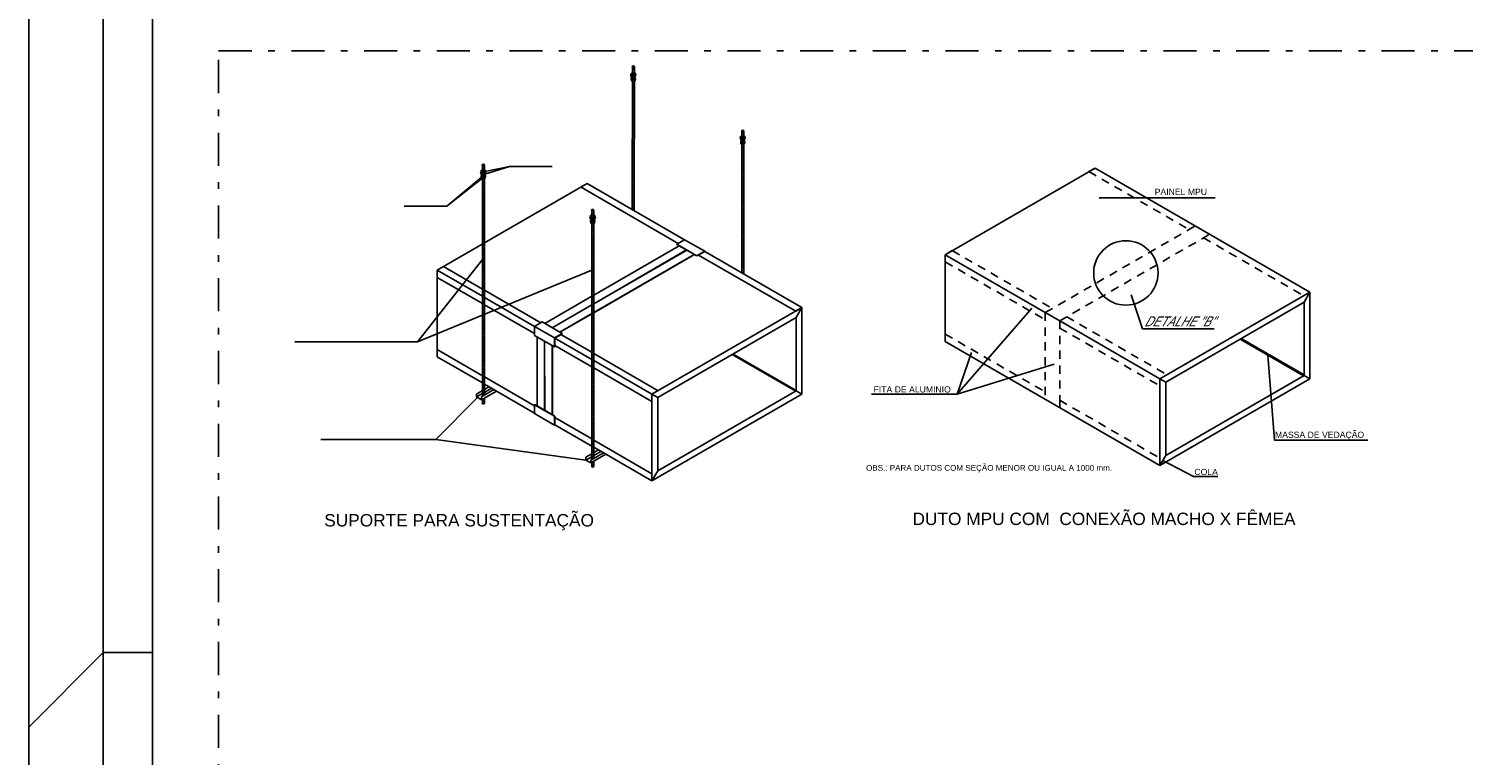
# Model space of a CAD drawing. Header units: inches. Extents: x -35 to 144, y -65 to -22.
# Tile 27 of 47: x 83 to 104, y -44 to -33. Entities that reach past the tile are written whole.
import ezdxf
from ezdxf.enums import TextEntityAlignment as Align

# ---------------------------------------------------------------- set-up
doc = ezdxf.new("R2010")
doc.units = ezdxf.units.IN
doc.header["$MEASUREMENT"] = 0
for name, pattern in [('ACAD_ISO02W100', [15, 12, -3]), ('CONTINUA', [0]), ('DASHDOT', [1, 0.5, -0.25, 0, -0.25]), ('HIDDEN2', [0.1875, 0.125, -0.0625])]:
    doc.linetypes.add(name, pattern=pattern)
for name, color, linetype in [('AR-DUTO INSUF. FLANGE', 153, 'Continuous'), ('CANTO ACABAMENTO', 7, 'Continuous'), ('COLA', 8, 'Continuous'), ('FITA ALUMINIO', 7, 'Continuous'), ('PERFIL', 7, 'Continuous'), ('Texto', 2, 'Continuous'), ('TEXTO03', 2, 'Continuous')]:
    doc.layers.add(name, color=color, linetype=linetype)
doc.layers.add('TEXTO-02', color=2, linetype='Continuous', lineweight=20)
doc.styles.add('ARIAL', font='arial.ttf')
doc.styles.add('ROMANS', font='arial.ttf', dxfattribs={"height": 0.18})

msp = doc.modelspace()

# ---------------------------------------------------------------- hatches: boundary and pattern name
for points in [[(100.888, -38.149), (100.873, -38.158), (101.833, -38.712), (101.84, -38.708), (101.84, -38.699)], [(93.201, -38.384), (93.185, -38.393), (94.146, -38.947), (94.153, -38.943), (94.153, -38.934)]]:
    msp.add_hatch(color=254).paths.add_polyline_path(points)

# ---------------------------------------------------------------- linework, layer by layer
at = {"color": 7, "linetype": 'Continuous'}
for p, q in [((82.538, -65.175), (82.538, -22.478)), ((83.663, -65.175), (83.663, -22.478)), ((82.538, -44.025), (83.663, -42.9)), ((84.413, -42.9), (83.663, -42.9))]:
    msp.add_line(p, q, dxfattribs=at)
at = {"color": 1}
msp.add_line((84.413, -64.425), (84.413, -23.228), dxfattribs=at)
at = {"color": 2}
for p, q in [((91.673, -36.201), (91.674, -34.059)), ((91.674, -34.058), (91.674, -34.042)), ((91.705, -34.059), (91.704, -36.218)), ((91.705, -34.058), (91.705, -34.042)), ((93.329, -35.03), (93.329, -35.015)), ((93.329, -37.156), (93.329, -35.03)), ((93.359, -35.018), (93.359, -37.174)), ((89.404, -39.025), (89.404, -35.531)), ((89.435, -35.531), (89.435, -39.007)), ((91.059, -39.981), (91.059, -36.217)), ((91.09, -36.228), (91.089, -36.212)), ((91.09, -36.228), (91.09, -39.963)), ((89.404, -39.118), (89.404, -39.069)), ((89.435, -39.051), (89.435, -39.124)), ((91.059, -40.074), (91.059, -40.024)), ((91.09, -40.006), (91.09, -40.079))]:
    msp.add_line(p, q, dxfattribs=at)
at = {"lineweight": -3}
for p, q in [((91.667, -34.217), (91.648, -34.158)), ((91.648, -34.226), (91.729, -34.226)), ((91.65, -34.142), (91.727, -34.142)), ((91.66, -34.173), (91.65, -34.142)), ((91.66, -34.173), (91.718, -34.173)), ((91.661, -34.254), (91.661, -34.233)), ((91.661, -34.233), (91.716, -34.233)), ((91.673, -34.261), (91.661, -34.254)), ((91.667, -34.217), (91.71, -34.217)), ((91.704, -34.261), (91.716, -34.254)), ((91.71, -34.217), (91.729, -34.158)), ((91.716, -34.233), (91.716, -34.254)), ((91.718, -34.173), (91.727, -34.142)), ((93.322, -35.169), (93.304, -35.111)), ((93.305, -35.095), (93.383, -35.095)), ((93.315, -35.126), (93.305, -35.095)), ((93.315, -35.126), (93.373, -35.126)), ((93.322, -35.169), (93.366, -35.169)), ((93.366, -35.169), (93.384, -35.111)), ((93.373, -35.126), (93.383, -35.095)), ((93.304, -35.179), (93.384, -35.179)), ((93.316, -35.206), (93.316, -35.185)), ((93.316, -35.185), (93.372, -35.185)), ((93.329, -35.213), (93.316, -35.206)), ((93.359, -35.213), (93.372, -35.206)), ((93.372, -35.185), (93.372, -35.206)), ((89.397, -35.686), (89.378, -35.627)), ((89.378, -35.696), (89.459, -35.696)), ((89.38, -35.611), (89.458, -35.611)), ((89.39, -35.643), (89.38, -35.611)), ((89.39, -35.643), (89.448, -35.643)), ((89.391, -35.723), (89.391, -35.702)), ((89.391, -35.702), (89.447, -35.702)), ((89.403, -35.73), (89.391, -35.723)), ((89.397, -35.686), (89.441, -35.686)), ((89.434, -35.73), (89.447, -35.723)), ((89.441, -35.686), (89.459, -35.627)), ((89.447, -35.702), (89.447, -35.723)), ((89.448, -35.643), (89.458, -35.611)), ((91.051, -36.367), (91.033, -36.308)), ((91.033, -36.377), (91.114, -36.377)), ((91.034, -36.292), (91.112, -36.292)), ((91.044, -36.323), (91.034, -36.292)), ((91.044, -36.323), (91.102, -36.323)), ((91.045, -36.404), (91.045, -36.383)), ((91.045, -36.383), (91.101, -36.383)), ((91.058, -36.411), (91.045, -36.404)), ((91.051, -36.367), (91.095, -36.367)), ((91.089, -36.411), (91.101, -36.404)), ((91.095, -36.367), (91.114, -36.308)), ((91.101, -36.383), (91.101, -36.404)), ((91.102, -36.323), (91.112, -36.292))]:
    msp.add_line(p, q, dxfattribs=at)
for p, q in [((100.493, -36.02), (98.741, -36.02)), ((99.397, -38.003), (99.222, -37.487)), ((90.193, -37.967), (90.496, -38.141)), ((100.479, -38.003), (99.397, -38.003)), ((101.833, -38.712), (100.873, -38.158)), ((101.84, -38.699), (100.888, -38.149)), ((94.146, -38.947), (93.185, -38.393)), ((94.153, -38.934), (93.201, -38.384)), ((101.84, -38.708), (101.833, -38.712)), ((101.84, -38.699), (101.84, -38.708)), ((89.315, -38.989), (89.404, -38.938)), ((89.315, -39.032), (89.404, -38.981)), ((89.315, -39.032), (89.315, -38.989)), ((89.391, -39.076), (89.315, -39.032)), ((89.58, -38.923), (89.391, -39.032)), ((89.391, -39.076), (89.618, -38.945)), ((89.391, -39.032), (89.391, -39.076)), ((89.435, -38.92), (89.504, -38.88)), ((89.435, -38.964), (89.542, -38.901)), ((94.153, -38.943), (94.146, -38.947)), ((94.153, -38.934), (94.153, -38.943)), ((90.97, -39.944), (91.059, -39.893)), ((90.97, -39.988), (91.059, -39.937)), ((90.97, -39.988), (90.97, -39.944)), ((91.235, -39.879), (91.046, -39.988)), ((91.046, -40.032), (91.273, -39.901)), ((91.09, -39.875), (91.16, -39.835)), ((91.09, -39.919), (91.197, -39.857)), ((91.046, -40.032), (90.97, -39.988)), ((91.046, -39.988), (91.046, -40.032))]:
    msp.add_line(p, q)
at = {"color": 8}
for p, q in [((96.592, -38.992), (97.722, -37.693)), ((96.592, -38.992), (96.806, -38.361)), ((101.392, -39.686), (101.293, -38.4)), ((96.592, -38.992), (98.058, -38.538)), ((95.291, -38.992), (96.592, -38.992)), ((102.805, -39.686), (101.392, -39.686)), ((100.167, -40.234), (99.702, -39.993)), ((100.537, -40.234), (100.167, -40.234))]:
    msp.add_line(p, q, dxfattribs=at)
at = {"color": 2, "linetype": 'DASHDOT'}
msp.add_lwpolyline([(116.266, -33.8), (116.266, -52.038), (85.413, -52.038), (85.413, -33.8)], close=True, dxfattribs=at)
msp.add_circle((99.143, -37.158), 0.487)
at = {"lineweight": -3}
for centre, radius, start, end in [((91.689, -34.41, 0), 0.188, 77.615, 102.385), ((91.649, -34.243, 0), 0.016, 318.7399, 41.2601), ((91.728, -34.243, 0), 0.016, 138.4954, 221.0157), ((93.344, -35.363, 0), 0.188, 77.615, 102.385), ((93.304, -35.196, 0), 0.016, 318.7399, 41.2601), ((93.384, -35.196, 0), 0.016, 138.4954, 221.0157), ((89.419, -35.88, 0), 0.188, 77.615, 102.385), ((89.379, -35.713, 0), 0.016, 318.7399, 41.2601), ((89.459, -35.713, 0), 0.016, 138.4954, 221.0157), ((91.073, -36.561, 0), 0.188, 77.615, 102.385), ((91.033, -36.393, 0), 0.016, 318.7399, 41.2601), ((91.113, -36.394, 0), 0.016, 138.4954, 221.0157)]:
    msp.add_arc(centre, radius, start, end, dxfattribs=at)
at = {"color": 2}
for centre in [(91.689, -34.042), (93.344, -35.015), (89.419, -35.531), (91.073, -36.212), (89.419, -39.124), (91.074, -40.079)]:
    msp.add_ellipse(centre, major_axis=(-0.0154, 0), ratio=1, dxfattribs=at)
for centre, major_axis, start_param, end_param in [((91.689, -33.064), (-0.994, 0), 1.555257, 1.586335), ((91.689, -30.802), (-3.257, 0), 7.849239, 7.858724), ((91.689, -33.084), (-1.055, 0), 1.556158, 1.585435), ((91.689, -30.822), (-3.318, 0), 7.849327, 7.858637), ((91.689, -33.084), (-1.086, 0), 1.55657, 1.585022), ((91.689, -30.822), (-3.348, 0), 7.849369, 7.858594), ((91.689, -33.084), (-1.116, 0), 1.55696, 1.584633), ((91.689, -30.822), (-3.379, 0), 7.849411, 7.858552), ((91.689, -33.084), (-1.147, 0), 1.557329, 1.584264), ((91.689, -30.822), (-3.409, 0), 7.849452, 7.858511), ((91.689, -33.084), (-1.177, 0), 1.557679, 1.583914), ((91.689, -30.822), (-3.44, 0), 7.849492, 7.858471), ((91.689, -33.084), (-1.208, 0), 1.558011, 1.583582), ((91.689, -30.822), (-3.471, 0), 7.849532, 7.858431), ((91.689, -30.802), (-3.287, 0), 7.849283, 7.85868), ((91.689, -30.822), (-3.501, 0), 7.849571, 7.858393), ((91.689, -30.822), (-3.532, 0), 7.849609, 7.858354), ((91.689, -30.822), (-3.562, 0), 7.849646, 7.858317), ((91.689, -30.822), (-3.593, 0), 7.849683, 7.85828), ((91.689, -30.822), (-3.623, 0), 7.84972, 7.858244), ((91.689, -31.587), (-2.89, 0), 7.848522, 7.859442), ((91.689, -31.584), (-2.92, 0), 7.848522, 7.859442), ((91.689, -31.584), (-2.951, 0), 7.848522, 7.859442), ((91.689, -31.584), (-2.981, 0), 7.848802, 7.859162), ((91.689, -31.584), (-3.012, 0), 7.848854, 7.859109), ((91.689, -31.584), (-3.042, 0), 7.848906, 7.859058), ((91.689, -31.584), (-3.073, 0), 7.848956, 7.859007), ((91.689, -31.584), (-3.104, 0), 7.849006, 7.858958), ((91.689, -31.584), (-3.134, 0), 7.849054, 7.858909), ((91.689, -31.584), (-3.165, 0), 7.849102, 7.858861), ((91.689, -31.584), (-3.195, 0), 7.849149, 7.858815), ((91.689, -31.584), (-3.226, 0), 7.849194, 7.858769), ((91.689, -31.584), (-3.257, 0), 7.849239, 7.858724), ((91.689, -31.584), (-3.287, 0), 7.849283, 7.85868), ((91.689, -31.584), (-3.318, 0), 7.849327, 7.858637), ((91.689, -31.584), (-3.348, 0), 7.849369, 7.858594), ((91.689, -31.584), (-3.379, 0), 7.849411, 7.858552), ((91.689, -31.584), (-3.409, 0), 7.849452, 7.858511), ((91.689, -31.584), (-3.44, 0), 7.849492, 7.858471), ((91.689, -31.584), (-3.471, 0), 7.849532, 7.858431), ((91.689, -31.584), (-3.501, 0), 7.849571, 7.858393), ((91.689, -31.584), (-3.532, 0), 7.849609, 7.858354), ((91.689, -31.584), (-3.562, 0), 7.849646, 7.858317), ((93.344, -34.036), (-0.994, 0), 1.555257, 1.586335), ((93.344, -34.036), (-1.024, 0), 1.555721, 1.585872), ((93.344, -34.036), (-1.055, 0), 1.556158, 1.585435), ((93.344, -34.036), (-1.086, 0), 1.55657, 1.585022), ((93.344, -34.036), (-1.116, 0), 1.55696, 1.584633), ((91.689, -31.584), (-3.593, 0), 7.849683, 7.85828), ((91.689, -31.584), (-3.623, 0), 7.84972, 7.858244), ((91.689, -32.348), (-2.89, 0), 7.848522, 7.859442), ((91.689, -32.348), (-2.92, 0), 7.848522, 7.859442), ((91.689, -32.348), (-2.951, 0), 7.848522, 7.859442), ((91.689, -32.348), (-2.981, 0), 7.848802, 7.859162), ((91.689, -32.348), (-3.012, 0), 7.848854, 7.859109), ((91.689, -32.348), (-3.042, 0), 7.848906, 7.859058), ((93.344, -34.036), (-1.147, 0), 1.557329, 1.584264), ((93.344, -34.036), (-1.177, 0), 1.557679, 1.583914), ((93.344, -34.036), (-1.208, 0), 1.558011, 1.583582), ((93.344, -34.036), (-1.238, 0), 1.558327, 1.583266), ((93.344, -34.036), (-1.269, 0), 1.558627, 1.582966), ((93.344, -34.036), (-1.3, 0), 1.558913, 1.582679), ((93.344, -34.036), (-1.33, 0), 1.559186, 1.582406), ((89.419, -34.553), (-1.024, 0), 1.555721, 1.585872), ((89.419, -34.553), (-1.055, 0), 1.556158, 1.585435), ((89.419, -34.218), (-1.33, 0), 1.559186, 1.582406), ((89.419, -34.218), (-1.361, 0), 1.559447, 1.582145), ((91.689, -32.348), (-3.073, 0), 7.848956, 7.859007), ((91.689, -32.348), (-3.104, 0), 7.849006, 7.858958), ((91.689, -32.348), (-3.134, 0), 7.849054, 7.858909), ((91.689, -32.348), (-3.165, 0), 7.849102, 7.858861), ((91.689, -32.348), (-3.195, 0), 7.849149, 7.858815), ((91.689, -32.348), (-3.226, 0), 7.849194, 7.858769), ((91.689, -32.348), (-3.257, 0), 7.849239, 7.858724), ((93.344, -34.036), (-1.361, 0), 1.559447, 1.582145), ((93.344, -34.036), (-1.391, 0), 1.559697, 1.581896), ((93.344, -34.036), (-1.422, 0), 1.559935, 1.581657), ((93.344, -34.036), (-1.453, 0), 1.560164, 1.581429), ((93.344, -34.036), (-1.483, 0), 1.560383, 1.581209), ((93.344, -34.036), (-1.514, 0), 1.560594, 1.580999), ((93.344, -34.036), (-1.544, 0), 1.560796, 1.580797), ((89.419, -34.553), (-1.086, 0), 1.55657, 1.585022), ((89.419, -34.553), (-1.116, 0), 1.55696, 1.584633), ((89.419, -34.553), (-1.147, 0), 1.557329, 1.584264), ((89.419, -34.553), (-1.177, 0), 1.557679, 1.583914), ((89.419, -34.553), (-1.208, 0), 1.558011, 1.583582), ((89.419, -34.553), (-1.238, 0), 1.558327, 1.583266), ((89.419, -34.553), (-1.269, 0), 1.558627, 1.582966), ((89.419, -34.218), (-1.391, 0), 1.559697, 1.581896), ((89.419, -34.218), (-1.422, 0), 1.559935, 1.581657), ((89.419, -34.218), (-1.453, 0), 1.560164, 1.581429), ((89.419, -34.218), (-1.483, 0), 1.560383, 1.581209), ((89.419, -34.218), (-1.514, 0), 1.560594, 1.580999), ((89.419, -34.218), (-1.544, 0), 1.560796, 1.580797), ((89.419, -34.218), (-1.575, 0), 1.56099, 1.580603), ((89.419, -34.218), (-1.605, 0), 1.561177, 1.580416), ((91.689, -32.348), (-3.287, 0), 7.849283, 7.85868), ((91.689, -32.348), (-3.318, 0), 7.849327, 7.858637), ((91.689, -32.348), (-3.348, 0), 7.849369, 7.858594), ((91.689, -32.348), (-3.379, 0), 7.849411, 7.858552), ((91.689, -32.348), (-3.409, 0), 7.849452, 7.858511), ((91.689, -32.348), (-3.44, 0), 7.849492, 7.858471), ((91.689, -32.348), (-3.471, 0), 7.849532, 7.858431), ((93.344, -34.036), (-1.575, 0), 1.56099, 1.580603), ((93.344, -34.036), (-1.605, 0), 1.561177, 1.580416), ((93.344, -34.036), (-1.636, 0), 1.561356, 1.580236), ((93.344, -34.036), (-1.667, 0), 1.56153, 1.580063), ((93.344, -34.036), (-1.697, 0), 1.561697, 1.579896), ((93.344, -34.036), (-1.728, 0), 7.845043, 7.86292), ((93.344, -34.036), (-1.758, 0), 7.845198, 7.862765), ((93.344, -34.036), (-1.789, 0), 7.845348, 7.862615), ((89.419, -34.218), (-1.636, 0), 1.561356, 1.580236), ((89.419, -34.218), (-1.667, 0), 1.56153, 1.580063), ((89.419, -34.218), (-1.697, 0), 1.561697, 1.579896), ((89.419, -34.218), (-1.728, 0), 7.845043, 7.86292), ((89.419, -34.218), (-1.758, 0), 7.845198, 7.862765), ((89.419, -34.218), (-1.789, 0), 7.845348, 7.862615), ((89.419, -34.218), (-1.819, 0), 7.845494, 7.86247), ((91.689, -32.348), (-3.501, 0), 7.849571, 7.858393), ((91.689, -32.348), (-3.532, 0), 7.849609, 7.858354), ((91.689, -32.348), (-3.562, 0), 7.849646, 7.858317), ((91.689, -32.348), (-3.593, 0), 7.849683, 7.85828), ((91.689, -32.348), (-3.623, 0), 7.84972, 7.858244), ((91.689, -32.348), (-3.654, 0), 7.849755, 7.858208), ((91.689, -32.348), (-3.685, 0), 7.84979, 7.858173), ((93.344, -34.036), (-1.819, 0), 7.845494, 7.86247), ((93.344, -34.036), (-1.85, 0), 7.845634, 7.862329), ((93.344, -34.036), (-1.881, 0), 7.84577, 7.862194), ((93.344, -34.036), (-1.911, 0), 7.845901, 7.862062), ((93.344, -34.036), (-1.942, 0), 7.846028, 7.861935), ((93.344, -34.036), (-1.972, 0), 7.846152, 7.861812), ((93.344, -34.036), (-2.003, 0), 7.846271, 7.861692), ((89.419, -34.218), (-1.85, 0), 7.845634, 7.862329), ((89.419, -34.218), (-1.881, 0), 7.84577, 7.862194), ((89.419, -34.218), (-1.911, 0), 7.845901, 7.862062), ((89.419, -34.218), (-1.942, 0), 7.846028, 7.861935), ((89.419, -34.218), (-1.972, 0), 7.846152, 7.861812), ((89.419, -34.218), (-2.003, 0), 7.846271, 7.861692), ((89.419, -34.218), (-2.033, 0), 7.846387, 7.861576), ((91.073, -35.234), (-1.024, 0), 1.555721, 1.585872), ((91.074, -35.173), (-1.055, 0), 1.556158, 1.585435), ((91.074, -35.173), (-1.086, 0), 1.55657, 1.585022), ((91.689, -32.348), (-3.715, 0), 7.849825, 7.858138), ((91.689, -32.348), (-3.746, 0), 7.849859, 7.858105), ((91.689, -32.348), (-3.776, 0), 7.849892, 7.858071), ((91.689, -32.348), (-3.807, 0), 7.849925, 7.858038), ((91.689, -32.348), (-3.837, 0), 7.849957, 7.858006), ((91.689, -32.348), (-3.868, 0), 7.856955, 7.857974), ((93.344, -34.036), (-2.033, 0), 7.846387, 7.861576), ((93.344, -34.036), (-2.064, 0), 7.8465, 7.861464), ((93.344, -34.036), (-2.095, 0), 7.846609, 7.861355), ((93.344, -34.036), (-2.125, 0), 7.846715, 7.861248), ((93.344, -34.036), (-2.156, 0), 7.846818, 7.861145), ((93.344, -34.036), (-2.186, 0), 7.846918, 7.861045), ((93.344, -34.036), (-2.217, 0), 7.847015, 7.860948), ((89.419, -34.218), (-2.064, 0), 7.8465, 7.861464), ((89.419, -34.218), (-2.095, 0), 7.846609, 7.861355), ((89.419, -34.218), (-2.125, 0), 7.846715, 7.861248), ((89.419, -34.218), (-2.156, 0), 7.846818, 7.861145), ((89.419, -34.218), (-2.186, 0), 7.846918, 7.861045), ((89.419, -34.218), (-2.217, 0), 7.847015, 7.860948), ((89.419, -34.218), (-2.247, 0), 7.84711, 7.860853), ((91.073, -35.234), (-1.055, 0), 1.556158, 1.585435), ((91.073, -35.234), (-1.086, 0), 1.55657, 1.585022), ((91.073, -35.234), (-1.116, 0), 1.55696, 1.584633), ((91.073, -35.234), (-1.147, 0), 1.557329, 1.584264), ((91.073, -35.234), (-1.177, 0), 1.557679, 1.583914), ((91.073, -35.234), (-1.208, 0), 1.558011, 1.583582), ((91.073, -35.234), (-1.238, 0), 1.558327, 1.583266), ((91.074, -35.173), (-1.116, 0), 1.55696, 1.584633), ((91.074, -35.173), (-1.147, 0), 1.557329, 1.584264), ((91.074, -35.173), (-1.177, 0), 1.557679, 1.583914), ((91.074, -35.173), (-1.208, 0), 1.558011, 1.583582), ((91.074, -35.173), (-1.238, 0), 1.558327, 1.583266), ((91.074, -35.173), (-1.269, 0), 1.558627, 1.582966), ((91.074, -35.173), (-1.3, 0), 1.558913, 1.582679), ((93.344, -34.036), (-2.247, 0), 7.84711, 7.860853), ((93.344, -34.036), (-2.278, 0), 7.847202, 7.860761), ((93.344, -34.036), (-2.309, 0), 7.847292, 7.860671), ((93.344, -34.036), (-2.339, 0), 7.84738, 7.860584), ((93.344, -34.036), (-2.37, 0), 7.847465, 7.860498), ((93.344, -34.036), (-2.4, 0), 7.847548, 7.860415), ((93.344, -34.036), (-2.431, 0), 7.847629, 7.860334), ((89.419, -34.218), (-2.339, 0), 7.845913, 7.860584), ((89.419, -34.218), (-2.278, 0), 7.847202, 7.860761), ((89.419, -34.218), (-2.309, 0), 7.847292, 7.860671), ((89.419, -34.218), (-2.37, 0), 7.847465, 7.860498), ((89.419, -34.218), (-2.4, 0), 7.847548, 7.860415), ((89.419, -34.218), (-2.431, 0), 7.847629, 7.860334), ((89.419, -34.218), (-2.462, 0), 7.847708, 7.860256), ((91.073, -35.234), (-1.269, 0), 1.558627, 1.582966), ((91.074, -35.173), (-1.33, 0), 1.559186, 1.582406), ((91.074, -35.173), (-1.361, 0), 1.559447, 1.582145), ((91.074, -35.173), (-1.391, 0), 1.559697, 1.581896), ((91.074, -35.173), (-1.422, 0), 1.559935, 1.581657), ((91.074, -35.173), (-1.453, 0), 1.560164, 1.581429), ((91.074, -35.173), (-1.483, 0), 1.560383, 1.581209), ((91.074, -35.173), (-1.514, 0), 1.560594, 1.580999), ((93.344, -34.036), (-2.462, 0), 7.847708, 7.860256), ((93.344, -34.036), (-2.492, 0), 7.847785, 7.860179), ((93.344, -34.036), (-2.523, 0), 7.84786, 7.860103), ((93.344, -34.036), (-2.553, 0), 7.847933, 7.86003), ((93.344, -34.036), (-2.584, 0), 7.848005, 7.859959), ((93.344, -34.036), (-2.614, 0), 7.848075, 7.859889), ((93.344, -34.036), (-2.645, 0), 7.848143, 7.85982), ((89.419, -34.218), (-2.492, 0), 7.847785, 7.860179), ((89.419, -34.218), (-2.523, 0), 7.84786, 7.860103), ((89.419, -34.218), (-2.553, 0), 7.847933, 7.86003), ((89.419, -34.218), (-2.584, 0), 7.848005, 7.859959), ((89.419, -34.218), (-2.614, 0), 7.848075, 7.859889), ((89.419, -34.218), (-2.645, 0), 7.848143, 7.85982), ((89.419, -34.218), (-2.676, 0), 7.84821, 7.859754), ((91.074, -35.173), (-1.544, 0), 1.560796, 1.580797), ((91.074, -35.173), (-1.575, 0), 1.56099, 1.580603), ((91.074, -35.173), (-1.605, 0), 1.561177, 1.580416), ((91.074, -35.173), (-1.636, 0), 1.561356, 1.580236), ((91.074, -35.173), (-1.667, 0), 1.56153, 1.580063), ((91.074, -35.173), (-1.697, 0), 1.561697, 1.579896), ((91.074, -35.173), (-1.728, 0), 7.845043, 7.86292), ((93.344, -34.036), (-2.676, 0), 7.84821, 7.859754), ((93.344, -34.036), (-2.706, 0), 7.848522, 7.859442), ((93.344, -34.036), (-2.706, 0), 7.848275, 7.859688), ((93.344, -34.036), (-2.737, 0), 7.848522, 7.859442), ((93.344, -34.036), (-2.737, 0), 7.848339, 7.859625), ((93.344, -34.036), (-2.767, 0), 7.848522, 7.859442), ((93.344, -34.036), (-2.767, 0), 7.848401, 7.859562), ((93.344, -34.036), (-2.798, 0), 7.848522, 7.859442), ((93.344, -34.036), (-2.798, 0), 7.848462, 7.859501), ((93.344, -34.036), (-2.828, 0), 7.848522, 7.859442), ((93.344, -34.036), (-2.859, 0), 7.84858, 7.859383), ((89.419, -34.218), (-2.89, 0), 7.848522, 7.859442), ((89.419, -34.218), (-2.706, 0), 7.848522, 7.859442), ((89.419, -34.218), (-2.706, 0), 7.848275, 7.859688), ((89.419, -34.218), (-2.737, 0), 7.848522, 7.859442), ((89.419, -34.218), (-2.737, 0), 7.848339, 7.859625), ((89.419, -34.218), (-2.767, 0), 7.848522, 7.859442), ((89.419, -34.218), (-2.767, 0), 7.848401, 7.859562), ((89.419, -34.218), (-2.798, 0), 7.848522, 7.859442), ((89.419, -34.218), (-2.798, 0), 7.848462, 7.859501), ((89.419, -34.218), (-2.828, 0), 7.848522, 7.859442), ((89.419, -34.218), (-2.859, 0), 7.848522, 7.859442), ((91.074, -35.173), (-1.758, 0), 7.845198, 7.862765), ((91.074, -35.173), (-1.789, 0), 7.845348, 7.862615), ((91.074, -35.173), (-1.819, 0), 7.845494, 7.86247), ((91.074, -35.173), (-1.85, 0), 7.845634, 7.862329), ((91.074, -35.173), (-1.881, 0), 7.84577, 7.862194), ((91.074, -35.173), (-1.911, 0), 7.845901, 7.862062), ((91.074, -35.173), (-1.942, 0), 7.846028, 7.861935), ((93.344, -34.036), (-2.89, 0), 7.848637, 7.859326), ((93.344, -34.036), (-2.92, 0), 7.848693, 7.85927), ((93.344, -34.036), (-2.951, 0), 7.848748, 7.859215), ((93.344, -34.036), (-2.981, 0), 7.848802, 7.859162), ((93.344, -34.036), (-3.012, 0), 7.848854, 7.859109), ((93.344, -34.036), (-3.042, 0), 7.848906, 7.859058), ((93.344, -34.018), (-3.104, 0), 7.849006, 7.858958), ((89.419, -34.218), (-2.92, 0), 7.848522, 7.859442), ((89.419, -34.218), (-2.951, 0), 7.848522, 7.859442), ((89.419, -34.218), (-2.981, 0), 7.848802, 7.859162), ((89.419, -34.218), (-3.012, 0), 7.848854, 7.859109), ((89.419, -34.218), (-3.042, 0), 7.848906, 7.859058), ((89.419, -34.218), (-3.073, 0), 7.848956, 7.859007), ((89.419, -34.218), (-3.104, 0), 7.849006, 7.858958), ((91.074, -35.173), (-1.972, 0), 7.846152, 7.861812), ((91.074, -35.173), (-2.003, 0), 7.846271, 7.861692), ((91.074, -35.173), (-2.033, 0), 7.846387, 7.861576), ((91.074, -35.173), (-2.064, 0), 7.8465, 7.861464), ((91.074, -35.173), (-2.095, 0), 7.846609, 7.861355), ((91.074, -35.173), (-2.125, 0), 7.846715, 7.861248), ((91.074, -35.173), (-2.156, 0), 7.846818, 7.861145), ((93.344, -34.083), (-3.073, 0), 7.848956, 7.859007), ((93.344, -34.036), (-3.134, 0), 7.85691, 7.858909), ((89.419, -34.218), (-3.134, 0), 7.849054, 7.858909), ((89.419, -34.218), (-3.165, 0), 7.849102, 7.858861), ((89.419, -34.218), (-3.195, 0), 7.849149, 7.858815), ((89.419, -34.218), (-3.226, 0), 7.849194, 7.858769), ((89.419, -34.218), (-3.257, 0), 7.849239, 7.858724), ((89.419, -34.218), (-3.287, 0), 7.849283, 7.85868), ((89.419, -34.218), (-3.318, 0), 7.849327, 7.858637), ((91.074, -35.173), (-2.339, 0), 7.845913, 7.860584), ((91.074, -35.173), (-2.186, 0), 7.846918, 7.861045), ((91.074, -35.173), (-2.217, 0), 7.847015, 7.860948), ((91.074, -35.173), (-2.247, 0), 7.84711, 7.860853), ((91.074, -35.173), (-2.278, 0), 7.847202, 7.860761), ((91.074, -35.173), (-2.309, 0), 7.847292, 7.860671), ((91.074, -35.173), (-2.37, 0), 7.847465, 7.860498), ((89.419, -34.218), (-3.348, 0), 7.849369, 7.858594), ((89.419, -34.218), (-3.379, 0), 7.849411, 7.858552), ((89.419, -34.218), (-3.409, 0), 7.849452, 7.858511), ((89.419, -34.218), (-3.44, 0), 7.849492, 7.858471), ((89.419, -34.218), (-3.471, 0), 7.849532, 7.858431), ((89.419, -34.218), (-3.501, 0), 7.849571, 7.858393), ((89.419, -34.218), (-3.532, 0), 7.849609, 7.858354), ((91.074, -35.173), (-2.4, 0), 7.847548, 7.860415), ((91.074, -35.173), (-2.431, 0), 7.847629, 7.860334), ((91.074, -35.173), (-2.462, 0), 7.847708, 7.860256), ((91.074, -35.173), (-2.492, 0), 7.847785, 7.860179), ((91.074, -35.173), (-2.523, 0), 7.84786, 7.860103), ((91.074, -35.173), (-2.553, 0), 7.847933, 7.86003), ((91.074, -35.173), (-2.584, 0), 7.848005, 7.859959), ((89.419, -34.218), (-3.562, 0), 7.849646, 7.858317), ((89.419, -34.218), (-3.593, 0), 7.849683, 7.85828), ((89.419, -34.218), (-3.623, 0), 7.84972, 7.858244), ((89.419, -34.218), (-3.654, 0), 7.849755, 7.858208), ((89.419, -34.218), (-3.685, 0), 7.84979, 7.858173), ((89.419, -34.218), (-3.715, 0), 7.849825, 7.858138), ((89.419, -34.218), (-3.746, 0), 7.849859, 7.858105), ((89.419, -34.218), (-3.776, 0), 7.849892, 7.858071), ((91.074, -35.173), (-2.614, 0), 7.848075, 7.859889), ((91.074, -35.173), (-2.645, 0), 7.848143, 7.85982), ((91.074, -35.173), (-2.676, 0), 7.84821, 7.859754), ((91.074, -35.173), (-2.706, 0), 7.848275, 7.859688), ((91.074, -35.173), (-2.737, 0), 7.848522, 7.859442), ((91.074, -35.173), (-2.737, 0), 7.848339, 7.859625), ((91.074, -35.173), (-2.767, 0), 7.848522, 7.859442), ((91.074, -35.173), (-2.767, 0), 7.848401, 7.859562), ((91.074, -35.173), (-2.798, 0), 7.848522, 7.859442), ((91.074, -35.173), (-2.798, 0), 7.848462, 7.859501), ((91.074, -35.173), (-2.706, 0), 7.848522, 7.859442), ((89.419, -34.218), (-3.807, 0), 7.849925, 7.858038), ((89.419, -34.218), (-3.837, 0), 7.849957, 7.858006), ((89.419, -34.218), (-3.868, 0), 7.849989, 7.857974), ((89.419, -34.218), (-3.899, 0), 7.85002, 7.857943), ((89.419, -34.218), (-3.929, 0), 7.850051, 7.857912), ((89.419, -34.218), (-3.96, 0), 7.850082, 7.857882), ((89.419, -34.218), (-3.99, 0), 7.850111, 7.857852), ((91.074, -35.173), (-2.92, 0), 7.848522, 7.859442), ((91.074, -35.173), (-2.951, 0), 7.848522, 7.859442), ((91.074, -35.173), (-2.828, 0), 7.848522, 7.859442), ((91.074, -35.173), (-2.859, 0), 7.848522, 7.859442), ((91.074, -35.173), (-2.89, 0), 7.848522, 7.859442), ((91.074, -35.173), (-2.981, 0), 7.848802, 7.859162), ((91.074, -35.173), (-3.012, 0), 7.848854, 7.859109), ((89.419, -34.218), (-4.021, 0), 7.850141, 7.857822), ((89.419, -34.218), (-4.051, 0), 7.85017, 7.857793), ((89.419, -34.218), (-4.082, 0), 7.850198, 7.857765), ((89.419, -34.218), (-4.113, 0), 7.850227, 7.857737), ((89.419, -34.218), (-4.143, 0), 7.850254, 7.857709), ((89.419, -34.218), (-4.174, 0), 7.850282, 7.857682), ((89.419, -34.218), (-4.204, 0), 7.850308, 7.857655), ((91.074, -35.173), (-3.042, 0), 7.848906, 7.859058), ((91.074, -35.173), (-3.073, 0), 7.848956, 7.859007), ((91.074, -35.173), (-3.104, 0), 7.849006, 7.858958), ((91.074, -35.173), (-3.134, 0), 7.849054, 7.858909), ((91.074, -35.173), (-3.165, 0), 7.849102, 7.858861), ((91.074, -35.173), (-3.195, 0), 7.849149, 7.858815), ((91.074, -35.173), (-3.226, 0), 7.849194, 7.858769), ((91.074, -35.173), (-3.257, 0), 7.849239, 7.858724), ((89.419, -34.218), (-4.235, 0), 7.850335, 7.857628), ((89.419, -34.218), (-4.266, 0), 7.850361, 7.857602), ((89.419, -34.218), (-4.296, 0), 7.850387, 7.857576), ((89.419, -34.218), (-4.327, 0), 7.850412, 7.857551), ((89.419, -34.218), (-4.357, 0), 7.850437, 7.857526), ((89.419, -34.218), (-4.388, 0), 7.850462, 7.857501), ((89.419, -34.218), (-4.418, 0), 7.850486, 7.857477), ((91.074, -35.173), (-3.287, 0), 7.849283, 7.85868), ((91.074, -35.173), (-3.318, 0), 7.849327, 7.858637), ((91.074, -35.173), (-3.348, 0), 7.849369, 7.858594), ((91.074, -35.173), (-3.379, 0), 7.849411, 7.858552), ((91.074, -35.173), (-3.409, 0), 7.849452, 7.858511), ((91.074, -35.173), (-3.44, 0), 7.849492, 7.858471), ((91.074, -35.173), (-3.471, 0), 7.849532, 7.858431), ((89.419, -34.218), (-4.449, 0), 7.85051, 7.857453), ((89.419, -34.218), (-4.48, 0), 7.850534, 7.857429), ((89.419, -34.218), (-4.51, 0), 7.850557, 7.857406), ((89.419, -34.218), (-4.541, 0), 7.850581, 7.857383), ((89.419, -34.218), (-4.571, 0), 7.850603, 7.85736), ((89.419, -34.218), (-4.602, 0), 7.850626, 7.857338), ((89.419, -34.218), (-4.632, 0), 7.850648, 7.857315), ((91.074, -35.173), (-3.501, 0), 7.849571, 7.858393), ((91.074, -35.173), (-3.532, 0), 7.849609, 7.858354), ((91.074, -35.173), (-3.562, 0), 7.849646, 7.858317), ((91.074, -35.173), (-3.593, 0), 7.849683, 7.85828), ((91.074, -35.173), (-3.623, 0), 7.84972, 7.858244), ((91.074, -35.173), (-3.654, 0), 7.849755, 7.858208), ((91.074, -35.173), (-3.685, 0), 7.84979, 7.858173), ((89.419, -34.218), (-4.663, 0), 7.85067, 7.857294), ((89.419, -34.218), (-4.694, 0), 7.850691, 7.857272), ((89.419, -34.218), (-4.724, 0), 7.850713, 7.857251), ((89.419, -34.218), (-4.755, 0), 7.850734, 7.85723), ((89.419, -34.218), (-4.785, 0), 7.850754, 7.857209), ((89.419, -34.218), (-4.846, 0), 7.852404, 7.857168), ((91.074, -35.173), (-3.715, 0), 7.849825, 7.858138), ((91.074, -35.173), (-3.746, 0), 7.849859, 7.858105), ((91.074, -35.173), (-3.776, 0), 7.849892, 7.858071), ((91.074, -35.173), (-3.807, 0), 7.849925, 7.858038), ((91.074, -35.173), (-3.837, 0), 7.849957, 7.858006), ((91.074, -35.173), (-3.868, 0), 7.849989, 7.857974), ((91.074, -35.173), (-3.899, 0), 7.85002, 7.857943), ((89.419, -34.218), (-4.877, 0), 7.850815, 7.857148), ((91.074, -35.173), (-3.929, 0), 7.850051, 7.857912), ((91.074, -35.173), (-3.96, 0), 7.850082, 7.857882), ((91.074, -35.173), (-3.99, 0), 7.850111, 7.857852), ((91.074, -35.173), (-4.021, 0), 7.850141, 7.857822), ((91.074, -35.173), (-4.051, 0), 7.85017, 7.857793), ((91.074, -35.173), (-4.082, 0), 7.850198, 7.857765), ((91.074, -35.173), (-4.113, 0), 7.850227, 7.857737), ((91.074, -35.173), (-4.143, 0), 7.850254, 7.857709), ((91.074, -35.173), (-4.174, 0), 7.850282, 7.857682), ((91.074, -35.173), (-4.204, 0), 7.850308, 7.857655), ((91.074, -35.173), (-4.235, 0), 7.850335, 7.857628), ((91.074, -35.173), (-4.266, 0), 7.850361, 7.857602), ((91.074, -35.173), (-4.296, 0), 7.850387, 7.857576), ((91.074, -35.173), (-4.327, 0), 7.850412, 7.857551), ((91.074, -35.173), (-4.357, 0), 7.850437, 7.857526), ((91.074, -35.173), (-4.388, 0), 7.850462, 7.857501), ((91.074, -35.173), (-4.418, 0), 7.850486, 7.857477), ((91.074, -35.173), (-4.449, 0), 7.85051, 7.857453), ((91.074, -35.173), (-4.48, 0), 7.850534, 7.857429), ((91.074, -35.173), (-4.51, 0), 7.850557, 7.857406), ((91.074, -35.173), (-4.541, 0), 7.850581, 7.857383), ((91.074, -35.173), (-4.571, 0), 7.850603, 7.85736), ((91.074, -35.173), (-4.602, 0), 7.850626, 7.857338), ((91.074, -35.173), (-4.632, 0), 7.850648, 7.857315), ((91.074, -35.173), (-4.663, 0), 7.85067, 7.857294), ((91.074, -35.173), (-4.694, 0), 7.850691, 7.857272), ((91.074, -35.173), (-4.724, 0), 7.850713, 7.857251), ((91.074, -35.173), (-4.755, 0), 7.850734, 7.85723), ((91.074, -35.173), (-4.785, 0), 7.850754, 7.857209), ((91.074, -35.173), (-4.877, 0), 7.850815, 7.857148), ((91.074, -35.173), (-4.846, 0), 7.852404, 7.857168)]:
    msp.add_ellipse(centre, major_axis=major_axis, ratio=1, start_param=start_param, end_param=end_param, dxfattribs=at)
at = {"layer": 'AR-DUTO INSUF. FLANGE'}
for p, q in [((98.678, -35.572), (96.409, -36.882)), ((98.678, -35.572), (101.928, -37.448)), ((90.991, -35.807), (88.722, -37.117)), ((90.991, -35.807), (92.463, -36.656)), ((90.991, -35.807), (92.463, -36.656)), ((90.897, -35.861), (92.368, -36.711)), ((94.146, -37.737), (92.675, -36.888)), ((94.241, -37.683), (92.769, -36.833)), ((94.241, -37.683), (92.769, -36.833)), ((96.409, -36.882), (97.924, -37.757)), ((96.409, -38.193), (96.409, -36.882)), ((88.816, -37.063), (88.722, -37.117)), ((89.404, -37.511), (88.722, -37.117)), ((88.722, -37.226), (88.722, -37.117)), ((89.404, -37.511), (88.722, -37.117)), ((88.722, -38.428), (88.722, -37.117)), ((89.404, -37.402), (88.816, -37.063)), ((89.404, -37.62), (88.722, -37.226)), ((90.288, -37.912), (89.435, -37.42)), ((90.193, -37.967), (89.435, -37.529)), ((90.193, -37.967), (89.435, -37.529)), ((101.928, -37.448), (99.658, -38.758)), ((101.928, -38.758), (101.928, -37.448)), ((90.193, -38.076), (89.435, -37.638)), ((94.241, -37.683), (91.971, -38.993)), ((94.241, -37.683), (94.146, -37.737)), ((94.241, -38.993), (94.241, -37.683)), ((97.924, -37.757), (98.143, -37.883)), ((101.84, -37.599), (99.746, -38.809)), ((101.84, -38.708), (101.84, -37.599)), ((94.153, -37.834), (92.058, -39.044)), ((94.153, -38.943), (94.153, -37.834)), ((98.143, -37.883), (99.658, -38.758)), ((91.059, -38.467), (90.499, -38.144)), ((91.059, -38.467), (90.499, -38.144)), ((91.059, -38.357), (90.594, -38.089)), ((99.658, -40.069), (96.409, -38.193)), ((88.722, -38.318), (89.404, -38.712)), ((88.722, -38.318), (88.722, -38.428)), ((88.722, -38.428), (89.404, -38.821)), ((89.404, -38.821), (88.722, -38.428)), ((91.059, -38.576), (90.499, -38.253)), ((92.066, -38.939), (91.09, -38.375)), ((91.971, -38.993), (91.09, -38.484)), ((91.971, -38.993), (91.09, -38.484)), ((91.971, -39.102), (91.09, -38.594)), ((89.435, -38.73), (90.193, -39.168)), ((89.435, -38.839), (90.193, -39.277)), ((90.193, -39.277), (89.435, -38.839)), ((99.658, -40.069), (101.928, -38.758)), ((99.658, -38.758), (99.658, -40.069)), ((99.746, -39.917), (101.84, -38.708)), ((99.746, -38.809), (99.746, -39.917)), ((91.971, -40.304), (94.241, -38.993)), ((91.971, -38.993), (91.971, -40.304)), ((92.058, -40.152), (94.153, -38.943)), ((92.058, -39.044), (92.058, -40.152)), ((91.059, -39.668), (90.499, -39.345)), ((91.059, -39.777), (90.499, -39.454)), ((91.059, -39.777), (90.499, -39.454)), ((91.971, -40.194), (91.09, -39.686)), ((91.971, -40.304), (91.09, -39.795)), ((91.971, -40.304), (91.09, -39.795))]:
    msp.add_line(p, q, dxfattribs=at)
at = {"layer": 'AR-DUTO INSUF. FLANGE', "linetype": 'HIDDEN2'}
for p, q in [((98.584, -35.626), (100.099, -36.501)), ((97.924, -37.757), (100.194, -36.447)), ((98.143, -37.883), (100.412, -36.573)), ((100.318, -36.627), (101.833, -37.502)), ((96.515, -36.821), (98.031, -37.696)), ((96.409, -36.991), (97.924, -37.866)), ((97.924, -37.757), (97.924, -39.068)), ((98.143, -37.883), (98.143, -39.084)), ((98.143, -37.992), (99.658, -38.867)), ((98.249, -37.822), (99.765, -38.697)), ((96.409, -38.083), (97.924, -38.958)), ((98.143, -39.084), (99.658, -39.959)), ((98.143, -39.084), (98.143, -39.194))]:
    msp.add_line(p, q, dxfattribs=at)
at = {"layer": 'AR-DUTO INSUF. FLANGE', "linetype": 'ACAD_ISO02W100'}
msp.add_line((96.409, -38.083), (96.409, -38.193), dxfattribs=at)
at = {"layer": 'CANTO ACABAMENTO'}
for p, q in [((92.349, -36.722), (92.463, -36.656)), ((92.769, -36.829), (92.463, -36.656)), ((92.463, -36.656), (92.463, -36.656)), ((92.652, -36.897), (92.349, -36.722)), ((92.349, -36.722), (92.349, -36.726)), ((92.349, -36.726), (92.652, -36.901)), ((92.769, -36.829), (92.652, -36.897)), ((92.652, -36.901), (92.769, -36.833)), ((92.652, -36.897), (92.652, -36.901)), ((92.769, -36.829), (92.769, -36.833)), ((90.193, -37.967), (90.31, -37.899)), ((90.193, -38.102), (90.193, -37.967)), ((90.613, -38.074), (90.31, -37.899)), ((90.496, -38.277), (90.193, -38.102)), ((90.613, -38.074), (90.496, -38.141)), ((90.496, -38.141), (90.496, -38.277)), ((90.613, -38.078), (90.499, -38.144)), ((90.499, -38.144), (90.499, -38.275)), ((90.613, -38.074), (90.613, -38.078)), ((90.499, -38.275), (90.496, -38.277)), ((90.193, -39.15), (90.197, -39.148)), ((90.496, -39.325), (90.193, -39.15)), ((90.193, -39.286), (90.193, -39.15)), ((90.496, -39.461), (90.193, -39.286)), ((90.499, -39.323), (90.197, -39.148)), ((90.499, -39.323), (90.496, -39.325)), ((90.496, -39.325), (90.496, -39.461)), ((90.496, -39.461), (90.503, -39.456)), ((90.499, -39.454), (90.499, -39.323))]:
    msp.add_line(p, q, dxfattribs=at)
at = {"layer": 'COLA'}
for p, q in [((101.84, -37.599), (101.928, -37.448)), ((94.153, -37.834), (94.241, -37.683)), ((99.658, -38.758), (99.746, -38.809)), ((101.84, -38.708), (101.928, -38.758)), ((91.971, -38.993), (92.058, -39.044)), ((94.153, -38.943), (94.241, -38.993)), ((99.658, -40.069), (99.746, -39.917)), ((91.971, -40.304), (92.058, -40.152))]:
    msp.add_line(p, q, dxfattribs=at)
at = {"layer": 'FITA ALUMINIO', "linetype": 'ACAD_ISO02W100'}
for p, q in [((98.584, -35.626), (98.678, -35.572)), ((96.515, -36.821), (96.409, -36.882)), ((96.409, -36.882), (96.409, -36.991))]:
    msp.add_line(p, q, dxfattribs=at)
at = {"layer": 'FITA ALUMINIO'}
msp.add_line((90.575, -38.052), (90.579, -38.054), dxfattribs=at)
at = {"layer": 'PERFIL'}
for p, q in [((91.09, -37.493), (92.383, -36.746)), ((91.09, -37.623), (92.496, -36.811)), ((91.09, -37.624), (92.501, -36.814)), ((91.09, -37.754), (92.61, -36.877)), ((91.09, -37.759), (92.614, -36.879)), ((91.059, -37.511), (90.348, -37.921)), ((90.461, -37.986), (91.059, -37.641)), ((90.462, -37.987), (91.059, -37.642)), ((91.059, -37.772), (90.575, -38.052)), ((90.579, -38.054), (91.059, -37.777)), ((90.231, -39.168), (90.231, -38.124)), ((90.344, -38.189), (90.344, -39.233)), ((90.345, -38.19), (90.348, -39.236)), ((90.462, -38.257), (90.462, -39.301)), ((90.465, -39.303), (90.465, -38.259))]:
    msp.add_line(p, q, dxfattribs=at)
for major_axis, start_param, end_param in [((-2.614, 0), 7.758608, 7.759185), ((-2.584, 0), 7.775419, 7.776017), ((-2.553, 0), 7.79307, 7.793691), ((-2.645, 0), 7.742561, 7.743118)]:
    msp.add_ellipse((91.074, -35.173), major_axis=major_axis, ratio=1, start_param=start_param, end_param=end_param, dxfattribs=at)
at = {"layer": 'Texto', "color": 8}
for p, q in [((89.815, -35.547), (89.42, -35.627)), ((89.815, -35.547), (89.441, -35.665)), ((90.458, -35.547), (89.815, -35.547)), ((88.864, -36.148), (89.41, -35.694)), ((88.864, -36.148), (89.415, -35.715)), ((88.864, -36.148), (88.222, -36.148)), ((88.42, -38.198), (89.404, -36.954)), ((88.42, -38.198), (91.059, -37.115)), ((88.42, -38.198), (86.567, -38.198)), ((88.699, -39.675), (90.97, -39.988))]:
    msp.add_line(p, q, dxfattribs=at)
at = {"layer": 'Texto', "color": 8, "extrusion": (0, -5.37051e-07, 1), "elevation": 0}
msp.add_lwpolyline([(89.339, -39.03), (88.699, -39.675), (86.958, -39.675)], dxfattribs=at)

# ---------------------------------------------------------------- texts
at = {"layer": 'Texto', "style": 'ROMANS'}
for s, height, p in [('PAINEL MPU', 0.0935, (99.58, -35.979)), ('FITA DE ALUMINIO', 0.09352, (95.325, -38.966)), ('MASSA DE VEDAÇÃO', 0.09352, (101.4, -39.652)), ('COLA', 0.0935, (100.18, -40.214))]:
    msp.add_text(s, height=height, dxfattribs=at).set_placement(p)
at = {"layer": 'Texto', "style": 'ARIAL', "oblique": 30, "width": 0.8}
msp.add_text('DETALHE "B" ', height=0.15117, dxfattribs=at).set_placement((99.97, -37.891), align=Align.MIDDLE)
at = {"layer": 'TEXTO-02', "color": 140, "linetype": 'CONTINUA', "lineweight": -3, "style": 'ROMANS'}
for s, p in [('SUPORTE PARA SUSTENTAÇÃO', (89.052, -40.901, 0)), ('DUTO MPU COM  CONEXÃO MACHO X FÊMEA', (98.812, -40.852, 0))]:
    msp.add_text(s, height=0.1872, dxfattribs=at).set_placement(p, align=Align.MIDDLE)
at = {"layer": 'TEXTO03', "color": 2, "style": 'ARIAL'}
msp.add_text('OBS.: PARA DUTOS COM SEÇÃO MENOR OU IGUAL A 1000 mm.', height=0.08721, dxfattribs=at).set_placement((95.211, -40.149))

doc.saveas('drawing.dxf')
